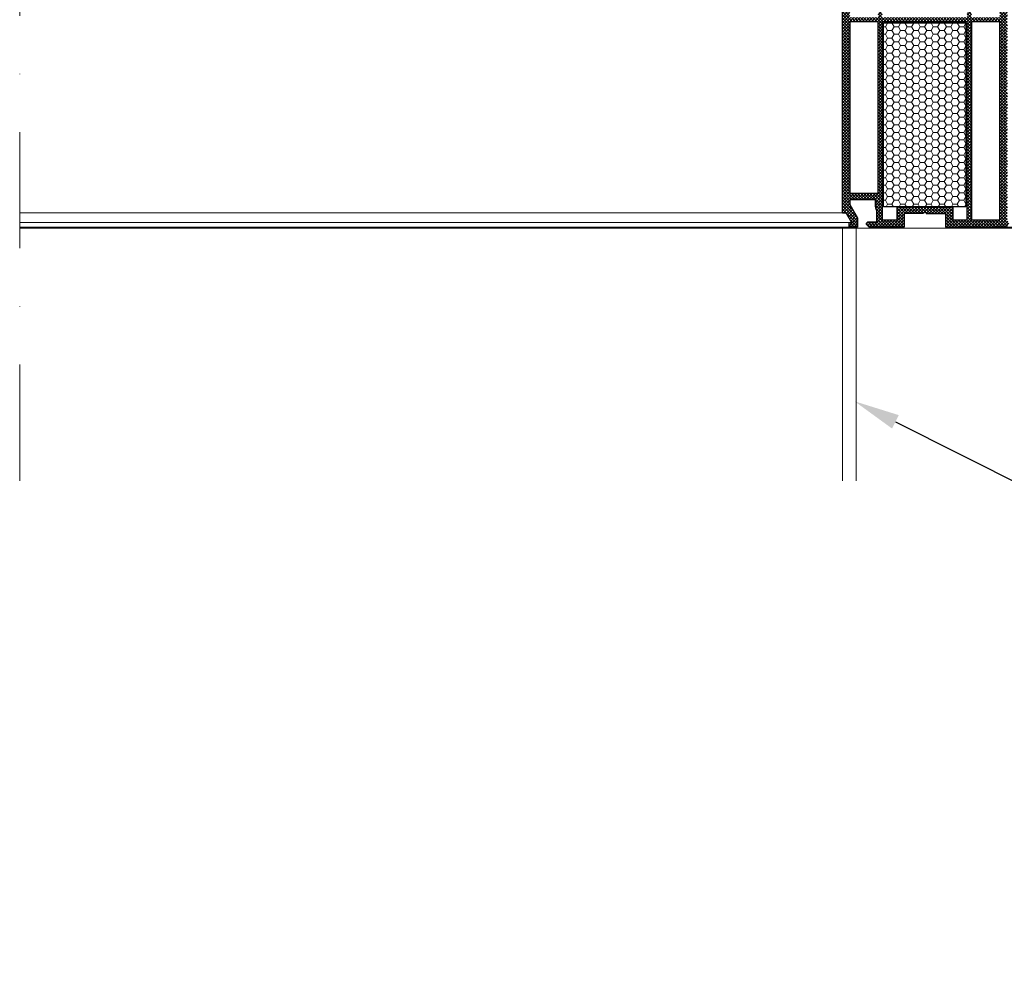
# Model space of a CAD drawing. Header units: millimetres. Extents: x -118752 to 407724, y -73278 to 155058.
# Tile 113 of 256: x -32662 to -31585, y 107567 to 108610. Entities that reach past the tile are written whole.
import ezdxf
from ezdxf import colors
from ezdxf.entities.mleader import LeaderData, LeaderLine
from ezdxf.math import Vec2, Vec3

# ---------------------------------------------------------------- set-up
doc = ezdxf.new("R2010")
doc.units = ezdxf.units.MM
doc.header["$LTSCALE"] = 10
doc.linetypes.add('CENTER2', pattern=[1.125, 0.75, -0.125, 0.125, -0.125])
doc.linetypes.add('DASHDOT', pattern=[25.4, 12.7, -6.35, 0, -6.35])
for name, color, linetype, lineweight in [('Allux-izolační vložka', 30, 'Continuous', 25), ('Allux-osa', 255, 'CENTER2', 5), ('Allux-popis', 255, 'Continuous', 5), ('Allux-PVC manžeta', 12, 'Continuous', 25), ('Allux-PVC manžeta pohled', 142, 'Continuous', 5), ('Allux-stavební konstrukce', 252, 'Continuous', 5), ('Allux-šrafa', 254, 'Continuous', 5)]:
    doc.layers.add(name, color=color, linetype=linetype, lineweight=lineweight)
doc.styles.add('Allux', font='arial.ttf')

msp = doc.modelspace()

# ---------------------------------------------------------------- hatches: boundary and pattern name
at = {"layer": 'Allux-šrafa'}
h = msp.add_hatch(dxfattribs=at)
h.set_pattern_fill('ANSI37', color=256, scale=0.75, style=0)
h.set_pattern_definition([(135, (160509.915, 76000.2105), (1.683798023, 1.683798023), []), (45, (160509.915, 76000.2105), (1.683798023, -1.683798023), [])])
h.paths.add_polyline_path([(-31756.248, 108832.533), (-31756.248, 108838.527), (-31753.694, 108838.527), (-31758.46, 108846.783, 0.26607802), (-31759.749, 108847.533), (-31760.748, 108847.533, 0.41420495), (-31762.248, 108846.033), (-31762.261, 108398.275), (-31759.785, 108398.275, -0.26794896), (-31757.837, 108397.15), (-31752.421, 108387.769), (-31755.511, 108387.769), (-31755.511, 108382.525), (-31745.761, 108382.525), (-31745.761, 108393.035), (-31754.161, 108407.584), (-31754.161, 108412.524), (-31726.261, 108412.524), (-31726.261, 108405.024, 0.16227766), (-31724.761, 108400.524), (-31724.761, 108388.524), (-31734.661, 108388.524), (-31736.161, 108387.024), (-31736.161, 108385.524), (-31733.161, 108382.524), (-31694.761, 108382.524), (-31694.761, 108397.524), (-31673.761, 108397.524, -1), (-31670.761, 108397.524), (-31649.761, 108397.524), (-31649.761, 108382.524), (-31582.288, 108382.524), (-31580.443, 108386.896), (-31582.261, 108390.624), (-31582.261, 108395.823, 1), (-31582.261, 108396.723), (-31582.261, 108399.723, 1), (-31582.261, 108400.623), (-31582.261, 108403.623, 1), (-31582.261, 108404.523), (-31582.261, 108407.523, 1), (-31582.261, 108408.423), (-31582.261, 108411.423, 1), (-31582.261, 108412.323), (-31582.261, 108415.323, 1), (-31582.261, 108416.223), (-31582.261, 108419.223, 1), (-31582.261, 108420.123), (-31582.261, 108423.123, 1), (-31582.261, 108424.023), (-31582.261, 108427.023, 1), (-31582.261, 108427.923), (-31582.261, 108430.923, 1), (-31582.261, 108431.823), (-31582.261, 108434.823, 1), (-31582.261, 108435.723), (-31582.261, 108438.723, 1), (-31582.261, 108439.623), (-31582.261, 108442.623, 1), (-31582.261, 108443.523), (-31582.261, 108446.523, 1), (-31582.261, 108447.423), (-31582.261, 108450.423, 1), (-31582.261, 108451.323), (-31582.261, 108454.323, 1), (-31582.261, 108455.223), (-31582.261, 108458.223, 1), (-31582.261, 108459.123), (-31582.261, 108462.123, 1), (-31582.261, 108463.023), (-31582.261, 108466.023, 1), (-31582.261, 108466.923), (-31582.261, 108469.923, 1), (-31582.261, 108470.823), (-31582.261, 108473.823, 1), (-31582.261, 108474.723), (-31582.261, 108477.723, 1), (-31582.261, 108478.623), (-31582.261, 108481.623, 1), (-31582.261, 108482.523), (-31582.261, 108485.523, 1), (-31582.261, 108486.423), (-31582.261, 108489.423, 1), (-31582.261, 108490.323), (-31582.261, 108493.323, 1), (-31582.261, 108494.223), (-31582.261, 108497.223, 1), (-31582.261, 108498.123), (-31582.261, 108501.123, 1), (-31582.261, 108502.023), (-31582.261, 108505.023, 1), (-31582.261, 108505.923), (-31582.261, 108508.923, 1), (-31582.261, 108509.823), (-31582.261, 108512.823, 1), (-31582.261, 108513.723), (-31582.261, 108516.723, 1), (-31582.261, 108517.623), (-31582.261, 108520.623, 1), (-31582.261, 108521.523), (-31582.261, 108524.523, 1), (-31582.261, 108525.423), (-31582.261, 108528.423, 1), (-31582.261, 108529.323), (-31582.261, 108532.323, 1), (-31582.261, 108533.223), (-31582.261, 108536.223, 1), (-31582.261, 108537.123), (-31582.261, 108540.123, 1), (-31582.261, 108541.023), (-31582.261, 108544.023, 1), (-31582.261, 108544.923), (-31582.261, 108547.923, 1), (-31582.261, 108548.823), (-31582.261, 108551.823, 1), (-31582.261, 108552.723), (-31582.261, 108555.723, 1), (-31582.261, 108556.623), (-31582.261, 108559.623, 1), (-31582.261, 108560.523), (-31582.261, 108563.523, 1), (-31582.261, 108564.423), (-31582.261, 108567.423, 1), (-31582.261, 108568.323), (-31582.261, 108571.323, 1), (-31582.261, 108572.223), (-31582.261, 108575.223, 1), (-31582.261, 108576.123), (-31582.261, 108579.123, 1), (-31582.261, 108580.023), (-31582.261, 108583.023, 1), (-31582.261, 108583.923), (-31582.261, 108586.923, 1), (-31582.261, 108587.823), (-31582.261, 108590.823, 1), (-31582.261, 108591.723), (-31582.261, 108594.723, 1), (-31582.261, 108595.623), (-31582.261, 108598.623, 1), (-31582.261, 108599.523), (-31582.261, 108602.523, 1), (-31582.261, 108603.423), (-31582.261, 108606.423, 1), (-31582.261, 108607.323), (-31582.261, 108610.323, 1), (-31582.261, 108611.223), (-31582.261, 108614.223, 1), (-31582.261, 108615.123), (-31582.261, 108618.123, 1), (-31582.261, 108619.023), (-31582.261, 108622.023, 1), (-31582.261, 108622.923), (-31582.261, 108625.923, 1), (-31582.261, 108626.823), (-31582.261, 108629.823, 1), (-31582.261, 108630.723), (-31582.261, 108633.723, 1), (-31582.261, 108634.623), (-31582.261, 108637.623, 1), (-31582.261, 108638.523), (-31582.261, 108641.523, 1), (-31582.261, 108642.423), (-31582.261, 108645.423, 1), (-31582.261, 108646.323), (-31582.261, 108649.323, 1), (-31582.261, 108650.223), (-31582.261, 108653.223, 1), (-31582.261, 108654.123), (-31582.261, 108657.123, 1), (-31582.261, 108658.023), (-31582.261, 108661.023, 1), (-31582.261, 108661.923), (-31582.261, 108664.923, 1), (-31582.261, 108665.823), (-31582.261, 108668.823, 1), (-31582.261, 108669.723), (-31582.261, 108672.723, 1), (-31582.261, 108673.623), (-31582.261, 108676.623, 1), (-31582.261, 108677.523), (-31582.261, 108680.523, 1), (-31582.261, 108681.423), (-31582.261, 108684.423, 1), (-31582.261, 108685.323), (-31582.261, 108688.323, 1), (-31582.261, 108689.223), (-31582.261, 108692.223, 1), (-31582.261, 108693.123), (-31582.261, 108696.123, 1), (-31582.261, 108697.023), (-31582.261, 108700.023, 1), (-31582.261, 108700.923), (-31582.261, 108703.923, 1), (-31582.261, 108704.823), (-31582.261, 108707.823, 1), (-31582.261, 108708.723), (-31582.261, 108711.723, 1), (-31582.261, 108712.623), (-31582.261, 108715.623, 1), (-31582.261, 108716.523), (-31582.261, 108719.523, 1), (-31582.261, 108720.423), (-31582.261, 108723.423, 1), (-31582.261, 108724.323), (-31582.261, 108727.323, 1), (-31582.261, 108728.223), (-31582.261, 108731.223, 1), (-31582.261, 108732.123), (-31582.261, 108735.123, 1), (-31582.261, 108736.023), (-31582.261, 108739.023, 1), (-31582.261, 108739.923), (-31582.261, 108744.772), (-31581.357, 108747.028), (-31582.26, 108748.891), (-31582.261, 108785.261), (-31582.945, 108788.048, -0.70838255), (-31587.664, 108807.288), (-31592.173, 108825.668, 0.34539391), (-31600.913, 108832.524), (-31653.673, 108832.524, 0.41421356), (-31655.173, 108831.024), (-31655.173, 108825.168, -0.41421356), (-31656.673, 108823.668), (-31674.673, 108823.668, -0.41421356), (-31676.173, 108825.168), (-31676.173, 108831.024, 0.41418033), (-31677.672, 108832.524)])
h.paths.add_polyline_path([(-31718.761, 108824.124), (-31718.761, 108611.755), (-31625.761, 108611.755), (-31625.761, 108824.124), (-31646.828, 108824.124, -0.38360307), (-31656.673, 108815.268), (-31674.673, 108815.268, -0.38360307), (-31684.517, 108824.124)], flags=16)
h.paths.add_polyline_path([(-31723.261, 108824.124), (-31754.161, 108824.124), (-31754.161, 108611.755), (-31723.261, 108611.755)], flags=16)
h.paths.add_polyline_path([(-31621.261, 108824.124), (-31621.261, 108611.755), (-31590.361, 108611.755), (-31590.361, 108781.923, -0.47012076), (-31596.638, 108809.872), (-31600.134, 108824.124)], flags=16)
h.paths.add_polyline_path([(-31718.761, 108607.255), (-31718.761, 108390.624), (-31702.861, 108390.624), (-31702.861, 108405.024), (-31641.661, 108405.024), (-31641.661, 108390.624), (-31625.761, 108390.624), (-31625.761, 108607.255)], flags=16)
h.paths.add_polyline_path([(-31723.261, 108607.255), (-31754.161, 108607.255), (-31754.161, 108420.024), (-31723.261, 108420.024)], flags=16)
h.paths.add_polyline_path([(-31621.261, 108607.255), (-31621.261, 108390.624), (-31590.361, 108390.624), (-31590.361, 108607.255)], flags=16)
h = msp.add_hatch(dxfattribs=at)
h.set_pattern_fill('HONEY', color=256, scale=1.5, style=0)
h.set_pattern_definition([(180, (160115.7233, 75791.8123), (-7.14375, 4.124445), [4.7625, -9.525]), (60, (160115.7233, 75791.8123), (7.14374915, 4.12444648), [4.7625, -9.525]), (120, (160115.7233, 75791.8123), (-8.5e-07, 8.24889148), [-9.525, 4.7625])])
h.paths.add_polyline_path([(-31717.261, 108405.024), (-31627.261, 108405.024), (-31627.261, 108606.024), (-31717.261, 108606.024)])

# ---------------------------------------------------------------- linework, layer by layer
at = {"layer": 'Allux-izolační vložka'}
msp.add_lwpolyline([(-31627.261, 108405.024), (-31717.261, 108405.024), (-31717.261, 108606.024), (-31627.261, 108606.024)], close=True, dxfattribs=at)
at = {"layer": 'Allux-osa', "linetype": 'DASHDOT'}
msp.add_line((-32662.245, 108105.532), (-32662.245, 110063.61), dxfattribs=at)
at = {"layer": 'Allux-PVC manžeta'}
for p, q in [((-31762.261, 108398.275), (-31762.252, 108846.033)), ((-31718.761, 108607.255), (-31718.761, 108390.624)), ((-31625.761, 108607.255), (-31718.761, 108607.255)), ((-31625.761, 108390.624), (-31625.761, 108607.255)), ((-31590.361, 108607.255), (-31621.261, 108607.255)), ((-31621.261, 108607.255), (-31621.261, 108390.624)), ((-31590.361, 108390.624), (-31590.361, 108607.255)), ((-31726.261, 108412.524), (-31754.161, 108412.524)), ((-31754.161, 108412.524), (-31754.161, 108407.584)), ((-31754.161, 108407.584), (-31745.761, 108393.035)), ((-31726.261, 108405.024), (-31726.261, 108412.524)), ((-31762.261, 108398.275), (-31759.785, 108398.275)), ((-31757.837, 108397.15), (-31752.421, 108387.769)), ((-31724.761, 108388.524), (-31724.761, 108400.524)), ((-31702.861, 108405.024), (-31641.661, 108405.024)), ((-31702.861, 108405.024), (-31702.861, 108390.624)), ((-31673.761, 108397.524), (-31694.761, 108397.524)), ((-31694.761, 108397.524), (-31694.761, 108382.524)), ((-31670.761, 108397.524), (-31649.761, 108397.524)), ((-31649.761, 108397.524), (-31649.761, 108382.524)), ((-31641.661, 108405.024), (-31641.661, 108390.624)), ((-31755.511, 108387.769), (-31755.511, 108382.525)), ((-31755.511, 108387.769), (-31752.421, 108387.769)), ((-31745.761, 108393.035), (-31745.761, 108382.525)), ((-31736.161, 108387.024), (-31734.661, 108388.524)), ((-31736.161, 108385.524), (-31736.161, 108387.024)), ((-31733.161, 108382.524), (-31736.161, 108385.524)), ((-31734.661, 108388.524), (-31724.761, 108388.524)), ((-31718.761, 108390.624), (-31702.861, 108390.624)), ((-31641.661, 108390.624), (-31625.761, 108390.624)), ((-31621.261, 108390.624), (-31590.361, 108390.624)), ((-31595.761, 108390.624), (-31590.361, 108390.624)), ((-31745.761, 108382.525), (-31755.511, 108382.525)), ((-31694.761, 108382.524), (-31733.161, 108382.524)), ((-31710.511, 108382.524), (-31724.761, 108382.524)), ((-31649.761, 108382.524), (-31492.261, 108382.524)), ((-31611.361, 108382.524), (-31634.011, 108382.524)), ((-31611.361, 108382.524), (-31634.011, 108382.524)), ((-31582.261, 108382.524), (-31596.361, 108382.524))]:
    msp.add_line(p, q, dxfattribs=at)
at = {"layer": 'Allux-PVC manžeta', "flags": 128}
msp.add_lwpolyline([(-31723.261, 108607.255), (-31754.161, 108607.255), (-31754.161, 108420.024), (-31723.261, 108420.024), (-31723.261, 108607.255)], dxfattribs=at)
at = {"layer": 'Allux-PVC manžeta', "extrusion": (0, 0, -1)}
msp.add_arc((31759.785, 108396.025), 2.25, 90, 149.99995, dxfattribs=at)
at = {"layer": 'Allux-PVC manžeta'}
for centre, radius, start, end in [((-31718.761, 108405.024), 7.5, 180, 216.869898), ((-31672.261, 108397.524), 1.5, 0, 180)]:
    msp.add_arc(centre, radius, start, end, dxfattribs=at)
at = {"layer": 'Allux-PVC manžeta pohled'}
for p, q in [((-31762.261, 108398.275), (-32662.245, 108398.275)), ((-31755.511, 108387.769), (-32662.245, 108387.769)), ((-31755.511, 108382.525), (-32662.245, 108382.525))]:
    msp.add_line(p, q, dxfattribs=at)
at = {"layer": 'Allux-stavební konstrukce'}
for p, q in [((-30839.782, 108381.443), (-32662.245, 108381.443)), ((-31762.261, 108105.532), (-31762.261, 108381.443)), ((-31747.261, 108105.532), (-31747.261, 108381.443))]:
    msp.add_line(p, q, dxfattribs=at)

# ---------------------------------------------------------------- leaders
at = {"layer": 'Allux-popis', "ltscale": 0.2}
ml = msp.add_multileader_mtext('Standard', dxfattribs=at)
ml.set_content('obklad SDK deskou', color=256, style='Allux')
ml.set_leader_properties()
ml.build(insert=Vec2(0, 0))
ml.multileader.update_dxf_attribs({"text_right_attachment_type": 6, "dogleg_length": 2, "arrow_head_size": 50})
ctx = ml.context
ctx.base_point, ctx.char_height, ctx.arrow_head_size, ctx.landing_gap_size, ctx.plane_origin, ctx.plane_x_axis, ctx.plane_y_axis = Vec3(-30991.858, 107816.084), 60, 50, 1, Vec3(-31154.185, 107726.214), Vec3(3, 0), Vec3(0, 3)
ctx.right_attachment = 6
notes = []
notes.append((ctx, [(0, (1, 1, 0), (-30999.858, 107815.574), (3, 0), 2, [(0, [(-31749.045, 108192.291)], 0, [])])]))
ctx.mtext.insert, ctx.mtext.flow_direction = Vec3(-30990.858, 107846.084), 5
for ctx, leaders in notes:
    for number, flags, end, landing, length, lines in leaders:
        leader = LeaderData()
        leader.index, (leader.has_last_leader_line, leader.has_dogleg_vector, leader.attachment_direction) = number, flags
        leader.last_leader_point, leader.dogleg_vector, leader.dogleg_length = Vec3(end), Vec3(landing), length
        for number, points, colour, breaks in lines:
            line = LeaderLine()
            line.index, line.vertices, line.color, line.breaks = number, Vec3.list(points), colors.encode_raw_color(colour), breaks
            leader.lines.append(line)
        ctx.leaders.append(leader)

doc.saveas('drawing.dxf')
